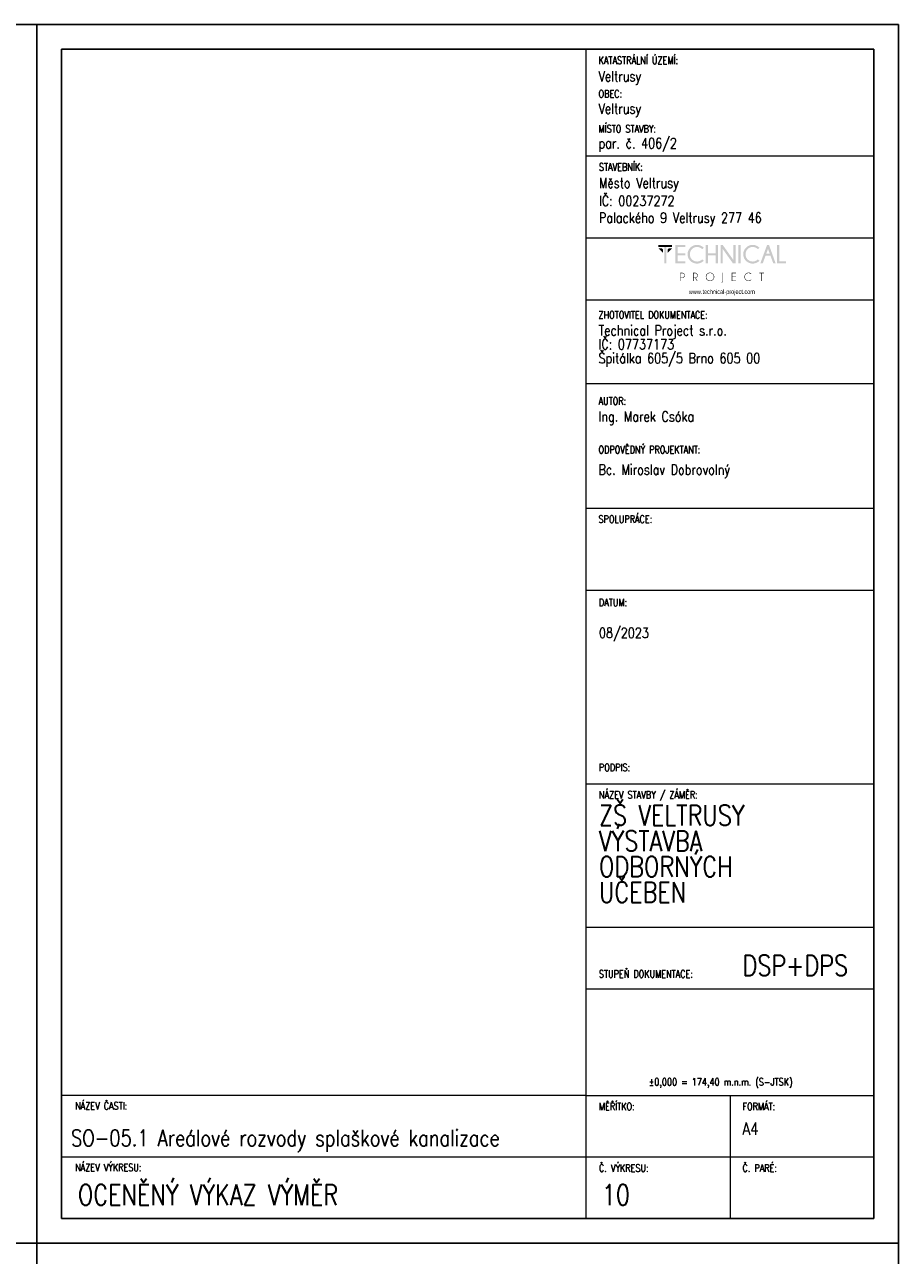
# Model space of a CAD drawing. Header units: millimetres. Extents: x -744 to 2301, y 2052 to 2943.
# Tile 31 of 31: x 2088 to 2301, y 2643 to 2943. Entities that reach past the tile are written whole.
import ezdxf

# ---------------------------------------------------------------- set-up
doc = ezdxf.new("R2010")
doc.units = ezdxf.units.MM
doc.header["$MEASUREMENT"] = 0
doc.layers.add('NETISK', color=7, linetype='Continuous', plot=False)
doc.layers.add('TP_01_Rozpiska', color=7, linetype='Continuous', lineweight=5)
doc.layers.add('Znojmoprojekt - Popisy.Znojmoprojekt', color=7, linetype='Continuous')
doc.styles.add('GENERATED_STYLE_4', font='arial.ttf')
doc.styles.add('ROMANS', font='romans.shx', dxfattribs={"width": 0.8})

# ---------------------------------------------------------------- blocks, each defined once
blk = doc.blocks.new('*U24')
for p, q in [((-210, 291), (-210, 297)), ((-204, 297), (-210, 297)), ((0, 297), (-210, 297)), ((-210, 297), (-210, 0)), ((0, 0), (0, 297)), ((-6, 297), (0, 297)), ((-6, 291), (-204, 291)), ((-204, 291), (-204, 6)), ((-6, 6), (-6, 291)), ((-210, 6), (-210, 0)), ((-204, 6), (-6, 6)), ((-210, 0), (0, 0))]:
    blk.add_line(p, q)
blk = doc.blocks.new('A$C01D51CA2')
at = {"layer": 'TP_01_Rozpiska'}
for points in [[(-45.09, 17.59), (-45.09, 16.91), (-40.45, 16.91), (-40.45, 17.59)], [(-43.15, 17.03), (-43.15, 11.39), (-42.38, 11.39), (-42.38, 17.03)], [(-36.03, 17.59), (-36.03, 16.91), (-38.63, 16.91), (-38.63, 14.83), (-36.03, 14.83), (-36.03, 14.15), (-38.63, 14.15), (-38.63, 12.08), (-36.03, 12.08), (-36.03, 11.39), (-39.4, 11.39), (-39.4, 17.59)], [(-28.26, 14.15), (-28.26, 11.39), (-29.05, 11.39), (-29.05, 17.59), (-28.26, 17.59), (-28.26, 14.83), (-25.73, 14.83), (-25.73, 17.59), (-24.94, 17.59), (-24.94, 11.39), (-25.73, 11.39), (-25.73, 14.15)], [(-23.29, 17.59), (-19.78, 12.64), (-19.78, 17.59), (-19, 17.59), (-19, 11.39), (-19.86, 11.39), (-23.29, 16.22), (-23.29, 11.39), (-24.07, 11.39), (-24.07, 17.59)], [(-18, 17.59), (-18, 11.39), (-17.23, 11.39), (-17.23, 17.59)], [(-4.92, 11.41), (-4.92, 17.59), (-4.14, 17.59), (-4.14, 12.08), (-1.91, 12.08), (-1.91, 11.41)], [(-45.09, 16.5), (-43.58, 14.97), (-43.58, 16.09), (-43.97, 16.5)], [(-40.45, 16.5), (-41.97, 14.97), (-41.97, 16.09), (-41.57, 16.5)], [(-18.85, 8.23), (-18.85, 8.07), (-20.1, 8.07), (-20.1, 6.92), (-18.85, 6.92), (-18.85, 6.76), (-20.1, 6.76), (-20.1, 5.6), (-18.85, 5.6), (-18.85, 5.44), (-20.25, 5.44), (-20.25, 8.23)], [(-10.06, 8.07), (-10.06, 5.44), (-10.22, 5.44), (-10.22, 8.07), (-10.93, 8.07), (-10.93, 8.23), (-9.35, 8.23), (-9.35, 8.07)]]:
    blk.add_hatch(color=256, dxfattribs=at).paths.add_polyline_path(points)
h = blk.add_hatch(color=256, dxfattribs=at)
edge = h.paths.add_edge_path()
edge.add_line((-30.26, 12.76), (-29.72, 12.28))
edge.add_spline(control_points=[(-29.72, 12.28), (-30.41, 11.65), (-31.18, 11.32), (-32.02, 11.32), (-32.02, 11.32), (-32.93, 11.32), (-33.68, 11.64), (-34.31, 12.26), (-34.31, 12.26), (-34.93, 12.89), (-35.23, 13.63), (-35.23, 14.5), (-35.23, 14.5), (-35.23, 15.35), (-34.93, 16.09), (-34.31, 16.72), (-34.31, 16.72), (-33.68, 17.36), (-32.93, 17.67), (-32.02, 17.67), (-32.02, 17.67), (-31.18, 17.67), (-30.41, 17.34), (-29.72, 16.7)], knot_values=[0, 0, 0, 0, 0.041667, 0.041667, 0.041667, 0.041767, 0.083333, 0.083333, 0.083333, 0.083433, 0.125, 0.125, 0.125, 0.1251, 0.166667, 0.166667, 0.166667, 0.166767, 0.208333, 0.208333, 0.208333, 0.208433, 1, 1, 1, 1], degree=3, periodic=0)
edge.add_line((-29.72, 16.7), (-30.26, 16.22))
edge.add_spline(control_points=[(-30.26, 16.22), (-30.82, 16.73), (-31.41, 16.98), (-32.02, 16.98), (-32.02, 16.98), (-32.68, 16.98), (-33.25, 16.73), (-33.73, 16.26), (-33.73, 16.26), (-34.21, 15.78), (-34.45, 15.19), (-34.45, 14.5), (-34.45, 14.5), (-34.45, 13.79), (-34.21, 13.22), (-33.73, 12.72), (-33.73, 12.72), (-33.25, 12.25), (-32.68, 12.02), (-32.02, 12.02), (-32.02, 12.02), (-31.41, 12.02), (-30.82, 12.26), (-30.26, 12.76)], knot_values=[0, 0, 0, 0, 0.041667, 0.041667, 0.041667, 0.041767, 0.083333, 0.083333, 0.083333, 0.083433, 0.125, 0.125, 0.125, 0.1251, 0.166667, 0.166667, 0.166667, 0.166767, 0.208333, 0.208333, 0.208333, 0.208433, 1, 1, 1, 1], degree=3, periodic=0)
h = blk.add_hatch(color=256, dxfattribs=at)
edge = h.paths.add_edge_path()
edge.add_line((-11.41, 12.76), (-10.87, 12.28))
edge.add_spline(control_points=[(-10.87, 12.28), (-11.56, 11.65), (-12.33, 11.32), (-13.17, 11.32), (-13.17, 11.32), (-14.07, 11.32), (-14.83, 11.64), (-15.45, 12.26), (-15.45, 12.26), (-16.08, 12.89), (-16.37, 13.63), (-16.37, 14.5), (-16.37, 14.5), (-16.37, 15.35), (-16.08, 16.09), (-15.45, 16.72), (-15.45, 16.72), (-14.83, 17.36), (-14.07, 17.67), (-13.17, 17.67), (-13.17, 17.67), (-12.33, 17.67), (-11.56, 17.34), (-10.87, 16.7)], knot_values=[0, 0, 0, 0, 0.041667, 0.041667, 0.041667, 0.041767, 0.083333, 0.083333, 0.083333, 0.083433, 0.125, 0.125, 0.125, 0.1251, 0.166667, 0.166667, 0.166667, 0.166767, 0.208333, 0.208333, 0.208333, 0.208433, 1, 1, 1, 1], degree=3, periodic=0)
edge.add_line((-10.87, 16.7), (-11.41, 16.22))
edge.add_spline(control_points=[(-11.41, 16.22), (-11.97, 16.73), (-12.56, 16.98), (-13.17, 16.98), (-13.17, 16.98), (-13.82, 16.98), (-14.4, 16.73), (-14.88, 16.26), (-14.88, 16.26), (-15.35, 15.78), (-15.6, 15.19), (-15.6, 14.5), (-15.6, 14.5), (-15.6, 13.79), (-15.35, 13.22), (-14.88, 12.72), (-14.88, 12.72), (-14.4, 12.25), (-13.82, 12.02), (-13.17, 12.02), (-13.17, 12.02), (-12.56, 12.02), (-11.97, 12.26), (-11.41, 12.76)], knot_values=[0, 0, 0, 0, 0.041667, 0.041667, 0.041667, 0.041767, 0.083333, 0.083333, 0.083333, 0.083433, 0.125, 0.125, 0.125, 0.1251, 0.166667, 0.166667, 0.166667, 0.166767, 0.208333, 0.208333, 0.208333, 0.208433, 1, 1, 1, 1], degree=3, periodic=0)
h = blk.add_hatch(color=256, dxfattribs=at)
h.paths.add_polyline_path([(-7.4, 14.65), (-7.99, 16.29), (-8.6, 14.65)])
h.paths.add_polyline_path([(-7.64, 17.59), (-5.41, 11.41), (-6.21, 11.41), (-7.15, 13.97), (-8.83, 13.97), (-9.78, 11.41), (-10.6, 11.41), (-8.33, 17.59)])
h = blk.add_hatch(color=256, dxfattribs=at)
edge = h.paths.add_edge_path()
edge.add_line((-37.56, 8.07), (-37.56, 6.57))
edge.add_line((-37.56, 6.57), (-37.08, 6.57))
edge.add_spline(control_points=[(-37.08, 6.57), (-36.89, 6.57), (-36.71, 6.64), (-36.56, 6.79), (-36.56, 6.79), (-36.41, 6.94), (-36.34, 7.12), (-36.34, 7.33), (-36.34, 7.33), (-36.34, 7.53), (-36.41, 7.71), (-36.56, 7.86), (-36.56, 7.86), (-36.71, 8), (-36.89, 8.07), (-37.08, 8.07)], knot_values=[0, 0, 0, 0, 0.0625, 0.0625, 0.0625, 0.0626, 0.125, 0.125, 0.125, 0.1251, 0.1875, 0.1875, 0.1875, 0.1876, 1, 1, 1, 1], degree=3, periodic=0)
edge.add_line((-37.08, 8.07), (-37.56, 8.07))
edge = h.paths.add_edge_path()
edge.add_line((-37.56, 6.41), (-37.56, 5.44))
edge.add_line((-37.56, 5.44), (-37.73, 5.44))
edge.add_line((-37.73, 5.44), (-37.73, 8.23))
edge.add_line((-37.73, 8.23), (-36.99, 8.23))
edge.add_spline(control_points=[(-36.99, 8.23), (-36.77, 8.2), (-36.59, 8.12), (-36.44, 7.97), (-36.44, 7.97), (-36.28, 7.79), (-36.18, 7.58), (-36.18, 7.33), (-36.18, 7.33), (-36.18, 7.07), (-36.28, 6.85), (-36.44, 6.67), (-36.44, 6.67), (-36.62, 6.51), (-36.84, 6.41), (-37.08, 6.41)], knot_values=[0, 0, 0, 0, 0.0625, 0.0625, 0.0625, 0.0626, 0.125, 0.125, 0.125, 0.1251, 0.1875, 0.1875, 0.1875, 0.1876, 1, 1, 1, 1], degree=3, periodic=0)
edge.add_line((-37.08, 6.41), (-37.56, 6.41))
h = blk.add_hatch(color=256, dxfattribs=at)
edge = h.paths.add_edge_path()
edge.add_line((-33.17, 8.07), (-33.17, 6.57))
edge.add_line((-33.17, 6.57), (-32.71, 6.57))
edge.add_spline(control_points=[(-32.71, 6.57), (-32.5, 6.57), (-32.32, 6.64), (-32.17, 6.79), (-32.17, 6.79), (-32.02, 6.94), (-31.96, 7.12), (-31.96, 7.33), (-31.96, 7.33), (-31.96, 7.53), (-32.02, 7.71), (-32.17, 7.86), (-32.17, 7.86), (-32.32, 8), (-32.5, 8.07), (-32.71, 8.07)], knot_values=[0, 0, 0, 0, 0.0625, 0.0625, 0.0625, 0.0626, 0.125, 0.125, 0.125, 0.1251, 0.1875, 0.1875, 0.1875, 0.1876, 1, 1, 1, 1], degree=3, periodic=0)
edge.add_line((-32.71, 8.07), (-33.17, 8.07))
edge = h.paths.add_edge_path()
edge.add_line((-32.66, 6.41), (-33.17, 6.41))
edge.add_line((-33.17, 6.41), (-33.17, 5.44))
edge.add_line((-33.17, 5.44), (-33.34, 5.44))
edge.add_line((-33.34, 5.44), (-33.34, 8.23))
edge.add_line((-33.34, 8.23), (-32.61, 8.23))
edge.add_spline(control_points=[(-32.61, 8.23), (-32.4, 8.2), (-32.22, 8.12), (-32.07, 7.97), (-32.07, 7.97), (-31.89, 7.79), (-31.79, 7.58), (-31.79, 7.33), (-31.79, 7.33), (-31.79, 7.07), (-31.89, 6.85), (-32.07, 6.69), (-32.07, 6.69), (-32.19, 6.56), (-32.33, 6.48), (-32.48, 6.44)], knot_values=[0, 0, 0, 0, 0.0625, 0.0625, 0.0625, 0.0626, 0.125, 0.125, 0.125, 0.1251, 0.1875, 0.1875, 0.1875, 0.1876, 1, 1, 1, 1], degree=3, periodic=0)
edge.add_line((-32.48, 6.44), (-31.84, 5.44))
edge.add_line((-31.84, 5.44), (-32.04, 5.44))
edge.add_line((-32.04, 5.44), (-32.66, 6.41))
h = blk.add_hatch(color=256, dxfattribs=at)
edge = h.paths.add_edge_path()
edge.add_spline(control_points=[(-27.62, 8.12), (-27.98, 8.12), (-28.27, 7.99), (-28.52, 7.74), (-28.52, 7.74), (-28.77, 7.49), (-28.9, 7.2), (-28.9, 6.84), (-28.9, 6.84), (-28.9, 6.49), (-28.77, 6.2), (-28.52, 5.95), (-28.52, 5.95), (-28.27, 5.7), (-27.98, 5.57), (-27.62, 5.57), (-27.62, 5.57), (-27.27, 5.57), (-26.98, 5.7), (-26.73, 5.95), (-26.73, 5.95), (-26.47, 6.2), (-26.35, 6.49), (-26.35, 6.84), (-26.35, 6.84), (-26.35, 7.2), (-26.47, 7.49), (-26.73, 7.74), (-26.73, 7.74), (-26.98, 7.99), (-27.27, 8.12), (-27.62, 8.12)], knot_values=[0, 0, 0, 0, 0.03125, 0.03125, 0.03125, 0.03135, 0.0625, 0.0625, 0.0625, 0.0626, 0.09375, 0.09375, 0.09375, 0.09385, 0.125, 0.125, 0.125, 0.1251, 0.15625, 0.15625, 0.15625, 0.15635, 0.1875, 0.1875, 0.1875, 0.1876, 0.21875, 0.21875, 0.21875, 0.21885, 1, 1, 1, 1], degree=3, periodic=0)
edge = h.paths.add_edge_path()
edge.add_spline(control_points=[(-26.61, 7.86), (-26.33, 7.58), (-26.19, 7.23), (-26.19, 6.84), (-26.19, 6.84), (-26.19, 6.44), (-26.33, 6.11), (-26.61, 5.83), (-26.61, 5.83), (-26.89, 5.56), (-27.22, 5.41), (-27.62, 5.41), (-27.62, 5.41), (-28.01, 5.41), (-28.36, 5.56), (-28.64, 5.83), (-28.64, 5.83), (-28.91, 6.11), (-29.05, 6.44), (-29.05, 6.84), (-29.05, 6.84), (-29.05, 7.23), (-28.91, 7.58), (-28.64, 7.86), (-28.64, 7.86), (-28.36, 8.14), (-28.01, 8.28), (-27.62, 8.28), (-27.62, 8.28), (-27.22, 8.28), (-26.89, 8.14), (-26.61, 7.86)], knot_values=[0, 0, 0, 0, 0.03125, 0.03125, 0.03125, 0.03135, 0.0625, 0.0625, 0.0625, 0.0626, 0.09375, 0.09375, 0.09375, 0.09385, 0.125, 0.125, 0.125, 0.1251, 0.15625, 0.15625, 0.15625, 0.15635, 0.1875, 0.1875, 0.1875, 0.1876, 0.21875, 0.21875, 0.21875, 0.21885, 1, 1, 1, 1], degree=3, periodic=0)
h = blk.add_hatch(color=256, dxfattribs=at)
edge = h.paths.add_edge_path()
edge.add_spline(control_points=[(-23.19, 5.39), (-23.19, 5.24), (-23.24, 5.13), (-23.34, 5.05), (-23.34, 5.05), (-23.44, 4.95), (-23.56, 4.9), (-23.69, 4.9)], knot_values=[0, 0, 0, 0, 0.125, 0.125, 0.125, 0.1251, 1, 1, 1, 1], degree=3, periodic=0)
edge.add_line((-23.69, 4.9), (-23.69, 5.05))
edge.add_spline(control_points=[(-23.69, 5.05), (-23.59, 5.05), (-23.52, 5.08), (-23.44, 5.14), (-23.44, 5.14), (-23.39, 5.21), (-23.36, 5.29), (-23.36, 5.41)], knot_values=[0, 0, 0, 0, 0.125, 0.125, 0.125, 0.1251, 1, 1, 1, 1], degree=3, periodic=0)
edge.add_line((-23.36, 5.41), (-23.36, 8.23))
edge.add_line((-23.36, 8.23), (-23.19, 8.23))
edge.add_line((-23.19, 8.23), (-23.19, 5.39))
h = blk.add_hatch(color=256, dxfattribs=at)
edge = h.paths.add_edge_path()
edge.add_line((-13.73, 5.88), (-13.61, 5.79))
edge.add_spline(control_points=[(-13.61, 5.79), (-13.87, 5.54), (-14.2, 5.41), (-14.56, 5.41), (-14.56, 5.41), (-14.96, 5.41), (-15.3, 5.56), (-15.58, 5.83), (-15.58, 5.83), (-15.86, 6.11), (-15.99, 6.44), (-15.99, 6.84), (-15.99, 6.84), (-15.99, 7.23), (-15.86, 7.58), (-15.58, 7.86), (-15.58, 7.86), (-15.3, 8.14), (-14.96, 8.27), (-14.56, 8.27), (-14.56, 8.27), (-14.2, 8.27), (-13.87, 8.15), (-13.61, 7.89)], knot_values=[0, 0, 0, 0, 0.041667, 0.041667, 0.041667, 0.041767, 0.083333, 0.083333, 0.083333, 0.083433, 0.125, 0.125, 0.125, 0.1251, 0.166667, 0.166667, 0.166667, 0.166767, 0.208333, 0.208333, 0.208333, 0.208433, 1, 1, 1, 1], degree=3, periodic=0)
edge.add_line((-13.61, 7.89), (-13.73, 7.79))
edge.add_spline(control_points=[(-13.73, 7.79), (-13.97, 8), (-14.25, 8.1), (-14.56, 8.1), (-14.56, 8.1), (-14.93, 8.1), (-15.22, 7.99), (-15.47, 7.74), (-15.47, 7.74), (-15.72, 7.49), (-15.85, 7.2), (-15.85, 6.84), (-15.85, 6.84), (-15.85, 6.49), (-15.72, 6.2), (-15.47, 5.95), (-15.47, 5.95), (-15.22, 5.7), (-14.93, 5.57), (-14.56, 5.57), (-14.56, 5.57), (-14.25, 5.57), (-13.97, 5.67), (-13.73, 5.88)], knot_values=[0, 0, 0, 0, 0.041667, 0.041667, 0.041667, 0.041767, 0.083333, 0.083333, 0.083333, 0.083433, 0.125, 0.125, 0.125, 0.1251, 0.166667, 0.166667, 0.166667, 0.166767, 0.208333, 0.208333, 0.208333, 0.208433, 1, 1, 1, 1], degree=3, periodic=0)
at = {"layer": 'Znojmoprojekt - Popisy.Znojmoprojekt', "color": 7, "linetype": 'Continuous', "lineweight": 13, "insert": (-23.61, 1.59), "char_height": 1.5, "width": 19.5072, "attachment_point": 5, "style": 'GENERATED_STYLE_4'}
blk.add_mtext('\\A1;{\\fBahnschrift Light|b0|i0|c238|p34;\\W0.75;www.technical-project.com}', dxfattribs=at)

msp = doc.modelspace()

# ---------------------------------------------------------------- linework, layer by layer
at = {"layer": 'TP_01_Rozpiska'}
for p, q in [((2224.88, 2651.81), (2224.88, 2936.81)), ((2224.88, 2910.81), (2294.98, 2910.81)), ((2224.88, 2890.81), (2294.88, 2890.81)), ((2224.88, 2875.74), (2294.88, 2875.74)), ((2224.88, 2855.29), (2294.88, 2855.29)), ((2224.88, 2824.98), (2294.88, 2824.98)), ((2224.88, 2804.98), (2294.88, 2804.98)), ((2224.88, 2757.78), (2294.98, 2757.78)), ((2224.88, 2722.78), (2294.98, 2722.78)), ((2224.88, 2681.81), (2096.98, 2681.81)), ((2096.98, 2651.81), (2096.98, 2681.81)), ((2224.88, 2681.81), (2294.98, 2681.81)), ((2259.98, 2681.81), (2259.98, 2651.81)), ((2096.98, 2666.81), (2294.98, 2666.81))]:
    msp.add_line(p, q, dxfattribs=at)
at = {"layer": 'TP_01_Rozpiska', "color": 7, "linetype": 'Continuous', "lineweight": 13}
msp.add_line((2224.88, 2707.78), (2294.98, 2707.78), dxfattribs=at)

# ---------------------------------------------------------------- block references
at = {"xscale": 0.7200000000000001, "yscale": 0.7200000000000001, "zscale": 0.7200000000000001}
msp.add_blockref('A$C01D51CA2', (2274.95, 2876.4), dxfattribs=at)
at = {"layer": 'NETISK'}
for p in [(2090.98, 2645.81), (2300.98, 2645.81), (2090.98, 2348.81), (2300.98, 2348.81)]:
    msp.add_blockref('*U24', p, dxfattribs=at)

# ---------------------------------------------------------------- texts
at = {"color": 7, "linetype": 'Continuous', "lineweight": 0, "char_height": 1.8, "attachment_point": 1, "style": 'ROMANS'}
for s, insert in [('\\A1;KATASTRÁLNÍ ÚZEMÍ:', (2227.88, 2935)), ('\\A1;OBEC:', (2227.88, 2926.84)), ('\\A1;MÍSTO STAVBY:', (2227.88, 2918.33)), ('\\A1;STAVEBNÍK:', (2227.98, 2909)), ('\\A1;ZHOTOVITEL DOKUMENTACE:', (2227.88, 2872.94)), ('\\A1;AUTOR:', (2227.88, 2851.96)), ('\\A1;ODPOVĚDNÝ PROJEKTANT:', (2227.88, 2840.1)), ('\\A1;SPOLUPRÁCE:', (2227.88, 2823.17)), ('\\A1;DATUM:', (2227.98, 2802.88)), ('\\A1;PODPIS:', (2227.98, 2762.66)), ('\\A1;NÁZEV STAVBY / ZÁMĚR:', (2227.98, 2755.97)), ('\\A1;STUPEŇ DOKUMENTACE:', (2227.98, 2712.3)), ('\\A1;±0,000 = 174,40 m.n.m. (S-JTSK)', (2240.12, 2685.98)), ('\\A1;NÁZEV ČASTI:', (2100.29, 2680.14)), ('\\A1;{\\Fromand|c238;MĚŘÍTKO:}', (2227.98, 2680)), ('\\A1;FORMÁT:', (2262.98, 2680)), ('\\A1;NÁZEV VÝKRESU:', (2100.29, 2665.14)), ('\\A1;{\\Fromand|c238;Č. VÝKRESU:}', (2227.98, 2665)), ('\\A1;{\\Fromand|c238;Č. PARÉ:}', (2262.98, 2665))]:
    msp.add_mtext(s, dxfattribs=dict(at, insert=insert))
at = {"color": 7, "linetype": 'Continuous', "lineweight": 25, "style": 'ROMANS'}
for s, insert, char_height, attachment_point in [('\\A1;Veltrusy', (2227.88, 2928.12), 2.5, 7), ('\\A1;Veltrusy', (2227.88, 2920.26), 2.5, 7), ('\\A1;par. č. 406/2', (2227.88, 2911.81), 2.5, 7), ('\\A1;Město Veltrusy', (2227.98, 2902.12), 2.5, 7), ('\\A1;IČ: 00237272', (2227.98, 2898.6), 2.5, 7), ('\\A1;Palackého 9 Veltrusy 277 46', (2227.98, 2893.65), 2.5, 7), ('\\A1;Ing. Marek Csóka', (2227.88, 2848.54), 2.5, 1), ('\\A1;08/2023', (2227.98, 2795.8), 2.5, 1), ('\\A1;DSP+DPS', (2262.98, 2715.96), 5, 1), ('\\A1;SO-05.1 Areálové rozvody splaškové kanalizace', (2099.3, 2673.42), 4, 1), ('\\A1;A4', (2262.98, 2675.19), 3, 1), ('\\A1;OCENĚNÝ VÝKAZ VÝMĚR', (2100.96, 2660.08), 5, 1), ('\\A1;10', (2228.68, 2660.08), 5, 1)]:
    msp.add_mtext(s, dxfattribs=dict(at, insert=insert, char_height=char_height, attachment_point=attachment_point))
at = {"color": 7, "linetype": 'Continuous', "lineweight": 25, "char_height": 2.5, "attachment_point": 1, "style": 'ROMANS'}
for s, insert, line_spacing_factor in [('\\A1;Technical Project s.r.o.\\PIČ: 07737173\\PŠpitálka 605/5 Brno 605 00', (2227.88, 2869.52), 0.811616), ('\\A1;Bc. Miroslav Dobrovolný', (2227.88, 2835.59), 0.783211)]:
    msp.add_mtext(s, dxfattribs=dict(at, insert=insert, line_spacing_factor=line_spacing_factor))
at = {"color": 7, "linetype": 'Continuous', "lineweight": 25, "insert": (2227.98, 2752.57), "char_height": 5, "width": 48.0061, "attachment_point": 1, "line_spacing_factor": 0.75, "style": 'ROMANS'}
msp.add_mtext('\\A1;ZŠ VELTRUSY  VÝSTAVBA \\PODBORNÝCH \\PUČEBEN', dxfattribs=at)

doc.saveas('drawing.dxf')
